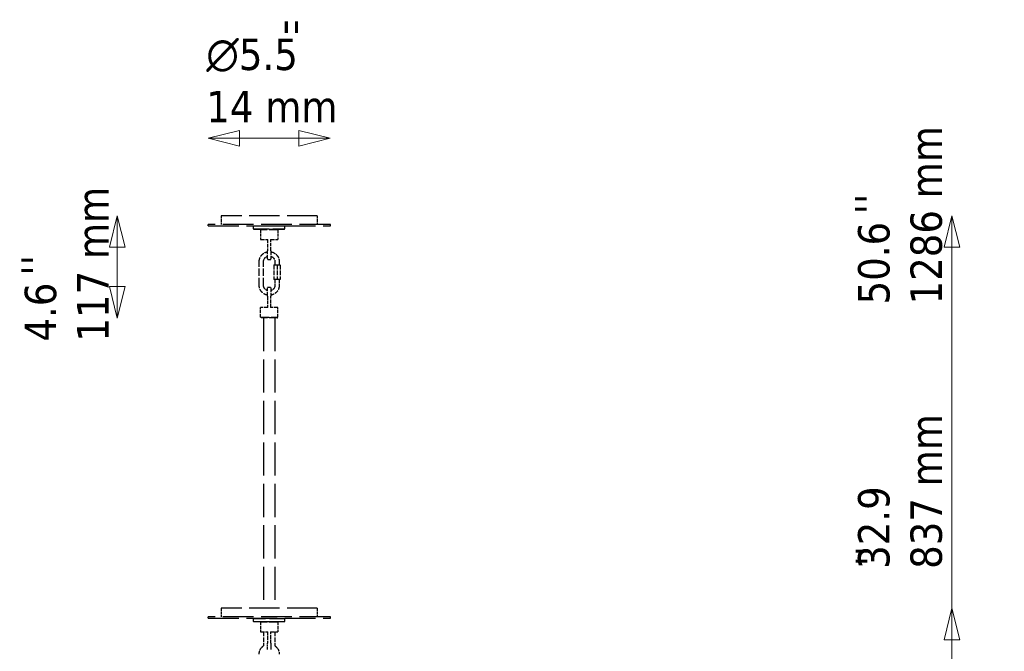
# Model space of a CAD drawing. Header units: millimetres. Extents: x 242 to 3406, y 441 to 2246.
# Tile 15 of 35: x 534 to 1661, y 1522 to 2246. Entities that reach past the tile are written whole.
import ezdxf

# ---------------------------------------------------------------- set-up
doc = ezdxf.new("R2010")
doc.units = ezdxf.units.MM
doc.header["$LTSCALE"] = 12
doc.linetypes.add('DASHED', pattern=[0.2068, 0.1655, -0.0413])
for name, color, linetype, lineweight in [('Symbol (ISO)', 7, 'Continuous', 50), ('Widoczne (ISO)', 7, 'Continuous', 50), ('Wymiar (ISO)', 7, 'Continuous', 18)]:
    doc.layers.add(name, color=color, linetype=linetype, lineweight=lineweight)
doc.styles.add('Tekst notatki (ISO)', font='tahoma.ttf')
doc.dimstyles.new('Domyślne (ISO)', dxfattribs={"dimscale": 12, "dimtxt": 3, "dimasz": 3, "dimexe": 3.175, "dimexo": 0, "dimgap": 0.762, "dimtad": 1, "dimdec": 1, "dimlfac": 0.03937, "dimrnd": 1e-08, "dimzin": 0, "dimdsep": 46, "dimtxsty": 'Tekst notatki (ISO)', "dimblk": 'Filled-1', "dimcen": 0.09, "dimdle": 10, "dimse1": 1, "dimse2": 1, "dimclrd": 256, "dimclre": 256, "dimclrt": 256, "dimadec": 0, "dimazin": 0, "dimtfac": 0.666667, "dimtmove": 0, "dimatfit": 3, "dimfxl": 1, "dimtolj": 1, "dimlwd": 15, "dimlwe": 15, "dimarcsym": 0})

# ---------------------------------------------------------------- blocks, each defined once
blk = doc.blocks.new('Filled-1')
at = {"color": 0}
for p, q in [((0, 0), (-1, 0.25)), ((-1, 0.25), (-1, -0.25)), ((-1, 0), (0, 0)), ((-1, -0.25), (0, 0))]:
    blk.add_line(p, q, dxfattribs=at)
at = {"color": 0, "flags": 128}
blk.add_lwpolyline([(-1, -0.25), (0, 0), (-1, 0.25), (-1, -0.25)], dxfattribs=at)
at = {"color": 0}
blk.add_solid([(-1, -0.25), (0, 0), (-1, 0.25), (-1, -0.25)], dxfattribs=at)
blk = doc.blocks.new('*D11')
at = {"layer": 'Defpoints', "color": 0, "transparency": 16777216}
for p in [(874.8, 1571.4), (1601.5, 1571.4), (1337.5, 734.7)]:
    blk.add_point(p, dxfattribs=at)
at = {"layer": 'Wymiar (ISO)', "lineweight": 15, "transparency": 16777216}
for p, q in [((1601.5, 1571.4), (1601.5, 1800.6)), ((1601.5, 770.7), (1601.5, 1535.4))]:
    blk.add_line(p, q, dxfattribs=at)
at = {"layer": 'Wymiar (ISO)', "lineweight": 15, "transparency": 16777216, "xscale": 36, "yscale": 36, "zscale": 36}
for p, rotation in [((1601.5, 1571.4), 90), ((1601.5, 734.7), 270)]:
    blk.add_blockref('Filled-1', p, dxfattribs=dict(at, rotation=rotation))
at = {"layer": 'Wymiar (ISO)', "lineweight": 18, "transparency": 16777216, "insert": (1494, 1616.6), "char_height": 36, "attachment_point": 1, "rotation": 90, "style": 'Tekst notatki (ISO)'}
blk.add_mtext('\\A1;32.9\\P837 mm', dxfattribs=at)
blk = doc.blocks.new('*D12')
at = {"layer": 'Defpoints', "color": 0, "transparency": 16777216}
for p in [(874.8, 2020.9), (1601.5, 2020.9), (1337.5, 734.7)]:
    blk.add_point(p, dxfattribs=at)
at = {"layer": 'Wymiar (ISO)', "lineweight": 15, "transparency": 16777216}
blk.add_line((1601.5, 770.7), (1601.5, 1984.9), dxfattribs=at)
at = {"layer": 'Wymiar (ISO)', "lineweight": 15, "transparency": 16777216, "xscale": 36, "yscale": 36, "zscale": 36}
for p, rotation in [((1601.5, 2020.9), 90), ((1601.5, 734.7), 270)]:
    blk.add_blockref('Filled-1', p, dxfattribs=dict(at, rotation=rotation))
at = {"layer": 'Wymiar (ISO)', "lineweight": 18, "transparency": 16777216, "insert": (1494, 1919.5), "char_height": 36, "attachment_point": 1, "rotation": 90, "style": 'Tekst notatki (ISO)'}
blk.add_mtext('\\A1;50.6\\P1286 mm', dxfattribs=at)
blk = doc.blocks.new('*D13')
at = {"layer": 'Defpoints', "color": 0, "transparency": 16777216}
for p in [(889.8, 2109.8), (749.8, 2010.9), (889.8, 2010.9)]:
    blk.add_point(p, dxfattribs=at)
at = {"layer": 'Wymiar (ISO)', "lineweight": 15, "transparency": 16777216}
blk.add_line((785.8, 2109.8), (853.8, 2109.8), dxfattribs=at)
at = {"layer": 'Wymiar (ISO)', "lineweight": 15, "transparency": 16777216, "xscale": 36, "yscale": 36, "zscale": 36, "rotation": 180}
blk.add_blockref('Filled-1', (749.8, 2109.8), dxfattribs=at)
at = {"layer": 'Wymiar (ISO)', "lineweight": 15, "transparency": 16777216, "xscale": 36, "yscale": 36, "zscale": 36}
blk.add_blockref('Filled-1', (889.8, 2109.8), dxfattribs=at)
at = {"layer": 'Wymiar (ISO)', "lineweight": 18, "transparency": 16777216, "insert": (747.8, 2224), "char_height": 36, "attachment_point": 1, "style": 'Tekst notatki (ISO)'}
blk.add_mtext('\\A1;{\\fAIGDT|b0|i0;\\ln}\\fTahoma|b0|i0;5.5\\P14 mm', dxfattribs=at)
blk = doc.blocks.new('*D14')
at = {"layer": 'Defpoints', "color": 0, "transparency": 16777216}
for p in [(645.9, 2020.9), (764.8, 2020.9), (813.3, 1903.9)]:
    blk.add_point(p, dxfattribs=at)
at = {"layer": 'Wymiar (ISO)', "lineweight": 15, "transparency": 16777216}
blk.add_line((645.9, 1939.9), (645.9, 1984.9), dxfattribs=at)
at = {"layer": 'Wymiar (ISO)', "lineweight": 15, "transparency": 16777216, "xscale": 36, "yscale": 36, "zscale": 36}
for p, rotation in [((645.9, 2020.9), 90), ((645.9, 1903.9), 270)]:
    blk.add_blockref('Filled-1', p, dxfattribs=dict(at, rotation=rotation))
at = {"layer": 'Wymiar (ISO)', "lineweight": 18, "transparency": 16777216, "insert": (539.9, 1876.9), "char_height": 36, "attachment_point": 1, "rotation": 90, "style": 'Tekst notatki (ISO)'}
blk.add_mtext('\\A1;4.6\\P117 mm', dxfattribs=at)

msp = doc.modelspace()

# ---------------------------------------------------------------- linework, layer by layer
at = {"layer": 'Widoczne (ISO)', "linetype": 'DASHED', "lineweight": 25, "ltscale": 17.406874}
for p, q in [((874.85, 2020.95), (764.85, 2020.95)), ((874.85, 1571.45), (764.85, 1571.45))]:
    msp.add_line(p, q, dxfattribs=at)
at = {"layer": 'Widoczne (ISO)', "linetype": 'DASHED', "lineweight": 25, "ltscale": 1.58638}
for p, q in [((764.85, 2020.95), (764.85, 2010.95)), ((874.85, 2020.95), (874.85, 2010.95)), ((764.85, 1571.45), (764.85, 1561.45)), ((874.85, 1571.45), (874.85, 1561.45))]:
    msp.add_line(p, q, dxfattribs=at)
at = {"layer": 'Widoczne (ISO)', "linetype": 'DASHED', "lineweight": 25, "ltscale": 17.723362}
for p, q in [((889.85, 2010.95), (749.85, 2010.95)), ((749.85, 2009.45), (889.85, 2009.45)), ((889.85, 1561.45), (749.85, 1561.45)), ((749.85, 1559.95), (889.85, 1559.95))]:
    msp.add_line(p, q, dxfattribs=at)
at = {"layer": 'Widoczne (ISO)', "linetype": 'DASHED', "lineweight": 25, "ltscale": 0.237872}
for p, q in [((749.85, 2009.45), (749.85, 2010.95)), ((889.85, 2009.45), (889.85, 2010.95)), ((749.85, 1559.95), (749.85, 1561.45)), ((889.85, 1559.95), (889.85, 1561.45))]:
    msp.add_line(p, q, dxfattribs=at)
at = {"layer": 'Widoczne (ISO)', "linetype": 'DASHED', "lineweight": 25, "ltscale": 0.112081}
for p, q in [((802.35, 2009.45), (801.85, 2008.95)), ((837.35, 2009.45), (837.85, 2008.95)), ((802.35, 2005.45), (801.85, 2005.95)), ((810.35, 2005.45), (809.85, 2004.95)), ((829.35, 2005.45), (829.85, 2004.95)), ((837.35, 2005.45), (837.85, 2005.95)), ((802.35, 1559.95), (801.85, 1559.45)), ((802.35, 1555.95), (801.85, 1556.45)), ((810.35, 1555.95), (809.85, 1555.45)), ((829.35, 1555.95), (829.85, 1555.45)), ((837.35, 1559.95), (837.85, 1559.45)), ((837.35, 1555.95), (837.85, 1556.45))]:
    msp.add_line(p, q, dxfattribs=at)
at = {"layer": 'Widoczne (ISO)', "linetype": 'DASHED', "lineweight": 25, "ltscale": 8.971231}
for p, q in [((837.85, 2008.95), (801.85, 2008.95)), ((801.85, 2005.95), (837.85, 2005.95)), ((837.85, 1559.45), (801.85, 1559.45)), ((801.85, 1556.45), (837.85, 1556.45))]:
    msp.add_line(p, q, dxfattribs=at)
at = {"layer": 'Widoczne (ISO)', "linetype": 'DASHED', "lineweight": 25, "ltscale": 0.475844}
for p, q in [((801.85, 2005.95), (801.85, 2008.95)), ((837.85, 2005.95), (837.85, 2008.95)), ((801.85, 1556.45), (801.85, 1559.45)), ((837.85, 1556.45), (837.85, 1559.45))]:
    msp.add_line(p, q, dxfattribs=at)
at = {"layer": 'Widoczne (ISO)', "linetype": 'DASHED', "lineweight": 25, "ltscale": 8.722028}
for p, q in [((837.35, 2005.45), (802.35, 2005.45)), ((837.35, 1555.95), (802.35, 1555.95))]:
    msp.add_line(p, q, dxfattribs=at)
at = {"layer": 'Widoczne (ISO)', "linetype": 'DASHED', "lineweight": 25, "ltscale": 4.983973}
for p, q in [((829.85, 2004.95), (809.85, 2004.95)), ((809.85, 1904.95), (829.85, 1904.95)), ((829.85, 1555.45), (809.85, 1555.45))]:
    msp.add_line(p, q, dxfattribs=at)
at = {"layer": 'Widoczne (ISO)', "linetype": 'DASHED', "lineweight": 25, "ltscale": 1.745028}
for p, q in [((809.85, 2004.95), (809.85, 1993.95)), ((829.85, 2004.95), (829.85, 1993.95)), ((809.85, 1904.95), (809.85, 1915.95)), ((829.85, 1904.95), (829.85, 1915.95)), ((809.85, 1555.45), (809.85, 1544.45)), ((829.85, 1555.45), (829.85, 1544.45))]:
    msp.add_line(p, q, dxfattribs=at)
at = {"layer": 'Widoczne (ISO)', "linetype": 'DASHED', "lineweight": 25, "ltscale": 2.240387}
for p, q in [((809.85, 1993.95), (818.27, 1993.95)), ((821.43, 1993.95), (829.85, 1993.95)), ((818.27, 1915.95), (809.85, 1915.95)), ((829.85, 1915.95), (821.43, 1915.95)), ((809.85, 1544.45), (818.27, 1544.45)), ((821.43, 1544.45), (829.85, 1544.45))]:
    msp.add_line(p, q, dxfattribs=at)
at = {"layer": 'Widoczne (ISO)', "linetype": 'DASHED', "lineweight": 25, "ltscale": 2.062324}
for p, q in [((817.85, 1993.95), (817.85, 1980.95)), ((821.85, 1980.95), (821.85, 1993.95)), ((817.85, 1928.95), (817.85, 1915.95)), ((821.85, 1915.95), (821.85, 1928.95)), ((817.85, 1544.45), (817.85, 1531.45)), ((821.85, 1531.45), (821.85, 1544.45))]:
    msp.add_line(p, q, dxfattribs=at)
at = {"layer": 'Widoczne (ISO)', "linetype": 'DASHED', "lineweight": 25, "ltscale": 2.337637}
for p, q in [((817.85, 1971.57), (817.85, 1980.95)), ((821.85, 1980.95), (821.85, 1971.57)), ((817.85, 1928.95), (817.85, 1938.33)), ((821.85, 1938.33), (821.85, 1928.95))]:
    msp.add_line(p, q, dxfattribs=at)
at = {"layer": 'Widoczne (ISO)', "linetype": 'DASHED', "lineweight": 25, "ltscale": 4.283395}
for p, q in [((808.37, 1941.45), (808.37, 1968.45)), ((813.37, 1941.45), (813.37, 1968.45))]:
    msp.add_line(p, q, dxfattribs=at)
at = {"layer": 'Widoczne (ISO)', "linetype": 'DASHED', "lineweight": 25, "ltscale": 2.696915}
for p, q in [((825.07, 1964.95), (825.07, 1947.95)), ((828.82, 1964.95), (828.82, 1947.95)), ((832.57, 1964.95), (832.57, 1947.95))]:
    msp.add_line(p, q, dxfattribs=at)
at = {"layer": 'Widoczne (ISO)', "linetype": 'DASHED', "lineweight": 25, "ltscale": 0.686866}
for p, q in [((825.07, 1964.95), (828.82, 1964.95)), ((828.82, 1964.95), (832.57, 1964.95)), ((828.82, 1947.95), (825.07, 1947.95)), ((832.57, 1947.95), (828.82, 1947.95))]:
    msp.add_line(p, q, dxfattribs=at)
at = {"layer": 'Widoczne (ISO)', "linetype": 'DASHED', "lineweight": 25, "ltscale": 0.555168}
for p, q in [((826.32, 1968.45), (826.32, 1964.95)), ((831.32, 1968.45), (831.32, 1964.95))]:
    msp.add_line(p, q, dxfattribs=at)
at = {"layer": 'Widoczne (ISO)', "linetype": 'DASHED', "lineweight": 25, "ltscale": 1.031112}
for p, q in [((826.32, 1947.95), (826.32, 1941.45)), ((831.32, 1947.95), (831.32, 1941.45))]:
    msp.add_line(p, q, dxfattribs=at)
at = {"layer": 'Widoczne (ISO)', "linetype": 'DASHED', "lineweight": 25, "ltscale": 0.224262}
for p, q in [((810.85, 1903.95), (809.85, 1904.95)), ((828.85, 1903.95), (829.85, 1904.95))]:
    msp.add_line(p, q, dxfattribs=at)
at = {"layer": 'Widoczne (ISO)', "linetype": 'DASHED', "lineweight": 25, "ltscale": 4.485566}
msp.add_line((828.85, 1903.95), (810.85, 1903.95), dxfattribs=at)
at = {"layer": 'Widoczne (ISO)', "linetype": 'DASHED', "lineweight": 25, "ltscale": 19.140877}
for p, q in [((813.35, 1903.95), (813.35, 1571.45)), ((826.35, 1903.95), (826.35, 1571.45))]:
    msp.add_line(p, q, dxfattribs=at)
at = {"layer": 'Widoczne (ISO)', "linetype": 'DASHED', "lineweight": 25, "ltscale": 2.547347}
msp.add_line((813.35, 1544.45), (813.35, 1528.39), dxfattribs=at)
at = {"layer": 'Widoczne (ISO)', "linetype": 'DASHED', "lineweight": 25, "ltscale": 2.541866}
msp.add_line((826.35, 1544.45), (826.35, 1528.42), dxfattribs=at)
at = {"layer": 'Widoczne (ISO)', "linetype": 'DASHED', "lineweight": 25, "ltscale": 1.266291}
for p, q in [((817.85, 1524.39), (817.85, 1531.45)), ((821.85, 1531.45), (821.85, 1524.39))]:
    msp.add_line(p, q, dxfattribs=at)
at = {"layer": 'Widoczne (ISO)', "linetype": 'DASHED', "lineweight": 25, "ltscale": 0.111924}
for centre, start, end in [((818.35, 1971.57), 180, 260.91528), ((821.35, 1971.57), 279.08472, 0), ((818.35, 1938.33), 99.08472, 180), ((821.35, 1938.33), 0, 80.91528)]:
    msp.add_arc(centre, 0.5, start, end, dxfattribs=at)
at = {"layer": 'Widoczne (ISO)', "linetype": 'DASHED', "lineweight": 25, "ltscale": 0.502999}
for centre, start, end in [((819.85, 1980.95), 260.91528, 279.08472), ((819.85, 1928.95), 80.91528, 99.08472)]:
    msp.add_arc(centre, 10, start, end, dxfattribs=at)
at = {"layer": 'Widoczne (ISO)', "linetype": 'DASHED', "lineweight": 25, "ltscale": 2.545586}
for points, knots in [([(808.37, 1968.45), (808.37, 1969.67), (808.57, 1970.9), (809.34, 1973.23), (809.91, 1974.33), (811.38, 1976.3), (812.27, 1977.17), (814.27, 1978.57), (815.39, 1979.11), (816.98, 1979.59), (817.41, 1979.69), (817.85, 1979.77)], [4.712389, 4.712389, 4.712389, 4.712389, 5.0327257, 5.0327257, 5.3529963, 5.3529963, 5.6730936, 5.6730936, 5.9929786, 5.9929786, 6.1081086, 6.1081086, 6.1081086, 6.1081086]), ([(831.32, 1941.45), (831.32, 1940.22), (831.12, 1938.99), (830.35, 1936.66), (829.78, 1935.56), (828.32, 1933.59), (827.43, 1932.73), (825.42, 1931.32), (824.3, 1930.78), (822.71, 1930.3), (822.28, 1930.2), (821.85, 1930.12)], [1.5707963, 1.5707963, 1.5707963, 1.5707963, 1.8911331, 1.8911331, 2.2114036, 2.2114036, 2.531501, 2.531501, 2.8513859, 2.8513859, 2.9665159, 2.9665159, 2.9665159, 2.9665159])]:
    msp.add_open_spline(points, degree=3, knots=knots, dxfattribs=at)
at = {"layer": 'Widoczne (ISO)', "linetype": 'DASHED', "lineweight": 25, "ltscale": 1.296634}
for points, knots in [([(813.37, 1968.45), (813.37, 1969.14), (813.48, 1969.83), (813.92, 1971.15), (814.24, 1971.77), (815.06, 1972.88), (815.56, 1973.37), (816.65, 1974.14), (817.23, 1974.43), (817.85, 1974.63)], [4.712389, 4.712389, 4.712389, 4.712389, 5.0315981, 5.0315981, 5.3509606, 5.3509606, 5.6707266, 5.6707266, 5.9688863, 5.9688863, 5.9688863, 5.9688863]), ([(826.32, 1941.45), (826.32, 1940.75), (826.21, 1940.06), (825.78, 1938.75), (825.45, 1938.13), (824.63, 1937.01), (824.13, 1936.52), (823.04, 1935.76), (822.46, 1935.46), (821.85, 1935.26)], [1.5707963, 1.5707963, 1.5707963, 1.5707963, 1.8900055, 1.8900055, 2.209368, 2.209368, 2.5291339, 2.5291339, 2.8272936, 2.8272936, 2.8272936, 2.8272936])]:
    msp.add_open_spline(points, degree=3, knots=knots, dxfattribs=at)
at = {"layer": 'Widoczne (ISO)', "linetype": 'DASHED', "lineweight": 25, "ltscale": 2.545591}
for points, knots in [([(821.85, 1979.77), (822.5, 1979.65), (823.15, 1979.48), (824.92, 1978.83), (826.01, 1978.23), (827.92, 1976.71), (828.76, 1975.79), (830.11, 1973.74), (830.61, 1972.61), (831.19, 1970.45), (831.32, 1969.45), (831.32, 1968.45)], [6.4582621, 6.4582621, 6.4582621, 6.4582621, 6.6323584, 6.6323584, 6.9520999, 6.9520999, 7.272023, 7.272023, 7.5921574, 7.5921574, 7.8539816, 7.8539816, 7.8539816, 7.8539816]), ([(817.85, 1930.12), (817.19, 1930.24), (816.54, 1930.41), (814.77, 1931.06), (813.69, 1931.67), (811.77, 1933.19), (810.93, 1934.1), (809.59, 1936.15), (809.08, 1937.29), (808.5, 1939.44), (808.37, 1940.44), (808.37, 1941.45)], [3.3166694, 3.3166694, 3.3166694, 3.3166694, 3.4907658, 3.4907658, 3.8105072, 3.8105072, 4.1304303, 4.1304303, 4.4505647, 4.4505647, 4.712389, 4.712389, 4.712389, 4.712389])]:
    msp.add_open_spline(points, degree=3, knots=knots, dxfattribs=at)
at = {"layer": 'Widoczne (ISO)', "linetype": 'DASHED', "lineweight": 25, "ltscale": 1.296635}
for points, knots in [([(821.85, 1974.63), (821.92, 1974.61), (821.99, 1974.58), (822.71, 1974.32), (823.32, 1973.98), (824.41, 1973.11), (824.88, 1972.6), (825.64, 1971.44), (825.92, 1970.8), (826.25, 1969.58), (826.32, 1969.01), (826.32, 1968.45)], [6.5974843, 6.5974843, 6.5974843, 6.5974843, 6.6324635, 6.6324635, 6.9530757, 6.9530757, 7.2732545, 7.2732545, 7.5929347, 7.5929347, 7.8539816, 7.8539816, 7.8539816, 7.8539816]), ([(817.85, 1935.26), (817.77, 1935.29), (817.7, 1935.31), (816.98, 1935.58), (816.37, 1935.92), (815.29, 1936.78), (814.81, 1937.3), (814.05, 1938.46), (813.77, 1939.1), (813.44, 1940.31), (813.37, 1940.88), (813.37, 1941.45)], [3.4558917, 3.4558917, 3.4558917, 3.4558917, 3.4908708, 3.4908708, 3.811483, 3.811483, 4.1316618, 4.1316618, 4.451342, 4.451342, 4.712389, 4.712389, 4.712389, 4.712389])]:
    msp.add_open_spline(points, degree=3, knots=knots, dxfattribs=at)
at = {"layer": 'Widoczne (ISO)', "linetype": 'DASHED', "lineweight": 25, "ltscale": 1.766895}
msp.add_open_spline([(808.37, 1518.95), (808.37, 1520.17), (808.57, 1521.4), (809.34, 1523.73), (809.91, 1524.83), (811.38, 1526.8), (812.27, 1527.67), (813.29, 1528.39), (813.32, 1528.41), (813.35, 1528.42)], degree=3, knots=[4.71238898, 4.71238898, 4.71238898, 4.71238898, 5.03272575, 5.03272575, 5.35299625, 5.35299625, 5.6730936, 5.6730936, 5.6813031, 5.6813031, 5.6813031, 5.6813031], dxfattribs=at)
at = {"layer": 'Widoczne (ISO)', "linetype": 'DASHED', "lineweight": 25, "ltscale": 1.768988}
msp.add_open_spline([(826.34, 1528.43), (826.55, 1528.28), (826.76, 1528.13), (827.92, 1527.21), (828.76, 1526.29), (830.11, 1524.24), (830.61, 1523.11), (831.19, 1520.95), (831.32, 1519.95), (831.32, 1518.95)], degree=3, knots=[6.88392358, 6.88392358, 6.88392358, 6.88392358, 6.9520999, 6.9520999, 7.272023, 7.272023, 7.5921574, 7.5921574, 7.85398163, 7.85398163, 7.85398163, 7.85398163], dxfattribs=at)

# ---------------------------------------------------------------- texts
at = {"layer": 'Symbol (ISO)', "insert": (833.58, 2243.78), "char_height": 36, "attachment_point": 1, "style": 'Tekst notatki (ISO)'}
msp.add_mtext("\\fTahoma|b0|i0;''", dxfattribs=at)
at = {"layer": 'Symbol (ISO)', "char_height": 36, "attachment_point": 1, "rotation": 90, "style": 'Tekst notatki (ISO)'}
for insert in [(1490.67, 2022.85), (536.03, 1952.62), (1491.16, 1619.42)]:
    msp.add_mtext("\\fTahoma|b0|i0;''", dxfattribs=dict(at, insert=insert))

# ---------------------------------------------------------------- dimensions: what is measured, and where the dimension line sits
at = {"layer": 'Wymiar (ISO)', "lineweight": 18}
for base, p1, p2, angle, text, override, picture, middle in [((889.85, 2109.82), (749.85, 2010.95), (889.85, 2010.95), 180, '{\\fAIGDT|b0|i0;\\ln}\\fTahoma|b0|i0;<>\\P14 mm', {"dimgap": 0.762, "dimdec": 1, "dimlfac": 0.03937, "dimpost": '\\X', "dimse1": 1, "dimse2": 1, "dimtol": 0, "dimlim": 0, "dimtp": 0, "dimtm": 0, "dimtdec": 2, "dimtofl": 0, "dimatfit": 1, "dimtvp": -0.25}, '*D13', (819.85, 2109.82)), ((1601.49, 2020.95), (1337.49, 734.66), (874.85, 2020.95), 270, '<>\\P1286 mm', {"dimgap": 0.762, "dimdec": 1, "dimlfac": 0.03937, "dimpost": '\\X', "dimse1": 1, "dimse2": 1, "dimtol": 0, "dimlim": 0, "dimtp": 0, "dimtm": 0, "dimtdec": 2, "dimtofl": 0, "dimatfit": 1, "dimtvp": -0.25}, '*D12', (1601.49, 2018.64)), ((645.9, 2020.95), (813.35, 1903.95), (764.85, 2020.95), 90, '<>\\P117 mm', {"dimgap": 0.762, "dimdec": 1, "dimlfac": 0.03937, "dimpost": '\\X', "dimse1": 1, "dimse2": 1, "dimtol": 0, "dimlim": 0, "dimtp": 0, "dimtm": 0, "dimtdec": 2, "dimtofl": 0, "dimatfit": 1, "dimtvp": -0.25}, '*D14', (645.9, 1962.45)), ((1601.49, 1571.45), (1337.49, 734.66), (874.85, 1571.45), 270, '<>\\P837 mm', {"dimgap": 0.762, "dimdec": 1, "dimlfac": 0.03937, "dimpost": '\\X', "dimse1": 1, "dimse2": 1, "dimtol": 0, "dimlim": 0, "dimtp": 0, "dimtm": 0, "dimtdec": 2, "dimtofl": 0, "dimatfit": 2, "dimtvp": -0.25}, '*D11', (1601.49, 1704.02))]:
    dim = msp.add_linear_dim(base=base, p1=p1, p2=p2, angle=angle, text=text, dimstyle='Domyślne (ISO)', override=override, dxfattribs=at)
    dim.commit()
    dim.dimension.update_dxf_attribs({"geometry": picture, "text_midpoint": middle, "dimtype": 160})

doc.saveas('drawing.dxf')
